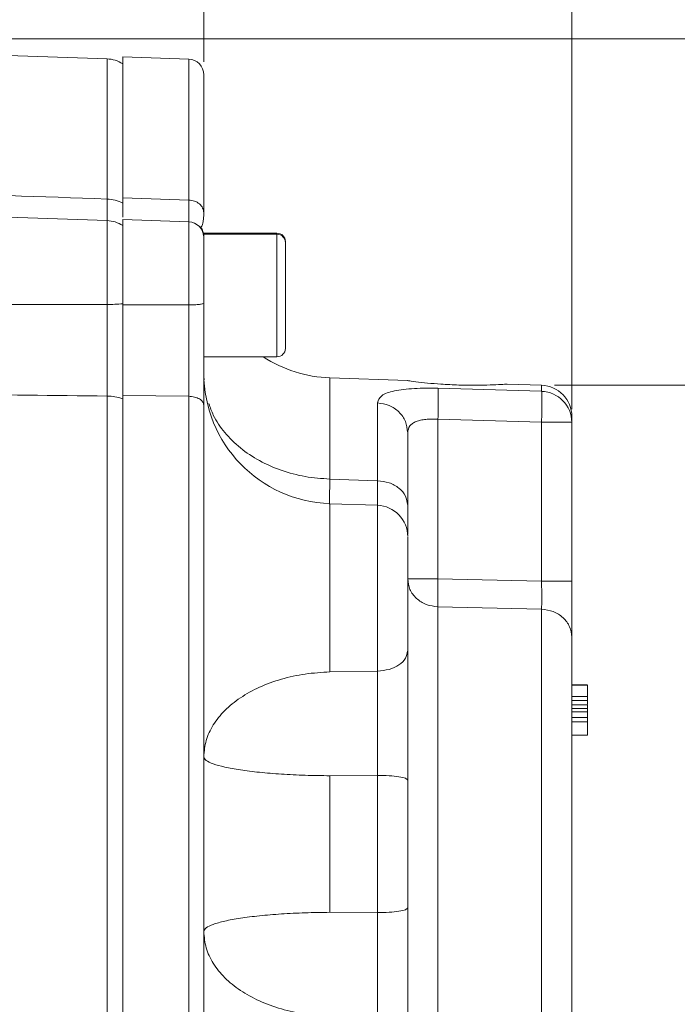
# Model space of a CAD drawing. Header units: inches. Extents: x 0.3 to 33.9, y 0.2 to 21.6.
# Tile 14 of 23: x 25.2 to 27.7, y 8.9 to 12.7. Entities that reach past the tile are written whole.
import ezdxf

# ---------------------------------------------------------------- set-up
doc = ezdxf.new("R2010")
doc.units = ezdxf.units.IN
doc.header["$MEASUREMENT"] = 0
doc.layers.add('SLD-0', color=7, linetype='Continuous', lineweight=15)
doc.styles.add('SLDTEXTSTYLE0', font='TXT', dxfattribs={"width": 0.75})
doc.dimstyles.new('SLDDIMSTYLE0', dxfattribs={"dimtxt": 0.25, "dimasz": 0.13, "dimexe": 0, "dimexo": 0.0625, "dimgap": 0.0625, "dimtad": 0, "dimtih": 1, "dimtoh": 1, "dimrnd": 1e-09, "dimzin": 12, "dimdsep": 46, "dimtxsty": 'SLDTEXTSTYLE0', "dimsah": 1, "dimcen": 0.09, "dimadec": 0, "dimazin": 3, "dimtfac": 1, "dimtofl": 0, "dimtmove": 0, "dimatfit": 3, "dimfxl": 1, "dimfrac": 2, "dimtolj": 1, "dimtzin": 12, "dimarcsym": 0})

# ---------------------------------------------------------------- blocks, each defined once
blk = doc.blocks.new('_D_6')
at = {"layer": 'SLD-0'}
for p, q in [((25.8935, 12.5166), (25.8935, 13.5957)), ((24.2195, 13.5075), (24.1687, 13.5075)), ((24.1687, 13.5075), (24.1687, 13.1106)), ((24.993, 13.5075), (25.0437, 13.5075)), ((25.0437, 13.5075), (25.0437, 13.1106)), ((23.319, 13.4707), (24.0799, 13.4707)), ((25.8935, 13.4707), (25.1325, 13.4707)), ((24.1687, 13.1106), (24.2195, 13.1106)), ((25.0437, 13.1106), (24.993, 13.1106))]:
    blk.add_line(p, q, dxfattribs=at)
for points in [[(23.319, 13.4707), (23.449, 13.4507), (23.449, 13.4907)], [(25.8935, 13.4707), (25.7635, 13.4907), (25.7635, 13.4507)]]:
    blk.add_solid(points, dxfattribs=at)
at = {"layer": 'SLD-0', "char_height": 0.25, "attachment_point": 1, "style": 'SLDTEXTSTYLE0'}
for s, insert in [('2.57', (24.1814, 13.8805, -2.4475)), ('65.4', (24.283, 13.4329, -2.4475))]:
    blk.add_mtext(s, dxfattribs=dict(at, insert=insert))
blk = doc.blocks.new('_D_7')
at = {"layer": 'SLD-0'}
for p, q in [((27.3015, 11.1869), (27.3015, 14.7768)), ((24.8311, 14.6886), (24.7803, 14.6886)), ((24.7803, 14.6886), (24.7803, 14.2917)), ((25.7893, 14.6886), (25.8401, 14.6886)), ((25.8401, 14.6886), (25.8401, 14.2917)), ((23.319, 14.6518), (24.6916, 14.6518)), ((27.3015, 14.6518), (25.9289, 14.6518)), ((24.7803, 14.2917), (24.8311, 14.2917)), ((25.8401, 14.2917), (25.7893, 14.2917))]:
    blk.add_line(p, q, dxfattribs=at)
for points in [[(23.319, 14.6518), (23.449, 14.6318), (23.449, 14.6718)], [(27.3015, 14.6518), (27.1715, 14.6718), (27.1715, 14.6318)]]:
    blk.add_solid(points, dxfattribs=at)
at = {"layer": 'SLD-0', "char_height": 0.25, "attachment_point": 1, "style": 'SLDTEXTSTYLE0'}
for s, insert in [('3.98', (24.8854, 15.0616, -2.4475)), ('101.2', (24.8946, 14.614, -2.4475))]:
    blk.add_mtext(s, dxfattribs=dict(at, insert=insert))
blk = doc.blocks.new('_D_10')
at = {"layer": 'SLD-0'}
for p, q in [((27.2357, 11.2786), (29.0613, 11.2786)), ((28.9363, 11.2786), (28.9363, 8.5626)), ((28.4572, 8.1886), (28.4064, 8.1886)), ((28.4064, 8.1886), (28.4064, 7.7917)), ((29.4154, 8.1886), (29.4662, 8.1886)), ((29.4662, 8.1886), (29.4662, 7.7917)), ((28.4064, 7.7917), (28.4572, 7.7917)), ((29.4662, 7.7917), (29.4154, 7.7917)), ((28.9363, 5.0249), (28.9363, 7.7409)), ((26.866, 5.0249), (29.0613, 5.0249))]:
    blk.add_line(p, q, dxfattribs=at)
for points in [[(28.9363, 11.2786), (28.9163, 11.1486), (28.9563, 11.1486)], [(28.9363, 5.0249), (28.9563, 5.1549), (28.9163, 5.1549)]]:
    blk.add_solid(points, dxfattribs=at)
at = {"layer": 'SLD-0', "char_height": 0.25, "attachment_point": 1, "style": 'SLDTEXTSTYLE0'}
for s, insert in [('6.25', (28.5114, 8.5616, -2.4475)), ('158.8', (28.5206, 8.114, -2.4475))]:
    blk.add_mtext(s, dxfattribs=dict(at, insert=insert))
blk = doc.blocks.new('_D_11')
at = {"layer": 'SLD-0'}
for p, q in [((23.369, 12.6045), (30.951, 12.6045)), ((30.826, 12.6045), (30.826, 9.2256)), ((30.3469, 8.8515), (30.2962, 8.8515)), ((30.2962, 8.8515), (30.2962, 8.4547)), ((31.3051, 8.8515), (31.3559, 8.8515)), ((31.3559, 8.8515), (31.3559, 8.4547)), ((30.2962, 8.4547), (30.3469, 8.4547)), ((31.3559, 8.4547), (31.3051, 8.4547)), ((30.826, 5.0249), (30.826, 8.4039)), ((26.866, 5.0249), (30.951, 5.0249))]:
    blk.add_line(p, q, dxfattribs=at)
for points in [[(30.826, 12.6045), (30.806, 12.4745), (30.846, 12.4745)], [(30.826, 5.0249), (30.846, 5.1549), (30.806, 5.1549)]]:
    blk.add_solid(points, dxfattribs=at)
at = {"layer": 'SLD-0', "char_height": 0.25, "attachment_point": 1, "style": 'SLDTEXTSTYLE0'}
for s, insert in [('7.58', (30.4012, 9.2246, -2.4475)), ('192.5', (30.4104, 8.7769, -2.4475))]:
    blk.add_mtext(s, dxfattribs=dict(at, insert=insert))

msp = doc.modelspace()

# ---------------------------------------------------------------- linework, layer by layer
at = {"color": 7, "linetype": 'Continuous', "lineweight": 15}
for p, q in [((25.5232, 12.5276), (23.319, 12.6045)), ((25.8356, 12.5266), (25.5835, 12.5354)), ((25.5835, 12.5354), (25.5835, 11.9963)), ((25.5232, 11.9086), (23.319, 11.9856)), ((25.8356, 11.9874), (25.5835, 11.9963)), ((25.5835, 11.9963), (25.5835, 11.9758)), ((25.8356, 11.904), (25.5835, 11.9128)), ((25.5835, 11.9128), (25.5835, 11.5858)), ((26.1735, 11.8604), (25.8935, 11.8604)), ((25.8935, 11.8565), (25.8935, 11.859)), ((26.1735, 11.8565), (25.8935, 11.8565)), ((25.8935, 11.3875), (25.8935, 11.8565)), ((26.2055, 11.4195), (26.2055, 11.8245)), ((25.8356, 11.5857), (25.5835, 11.5858)), ((25.8935, 11.3875), (26.1735, 11.3875)), ((25.8949, 11.2989), (25.8935, 11.3106)), ((26.6723, 11.2965), (26.376, 11.3069)), ((26.7893, 11.2668), (27.1857, 11.2553)), ((27.1857, 11.2786), (27.0543, 11.2832)), ((25.5232, 7.8117), (25.5232, 11.2374)), ((25.8356, 11.2364), (25.5835, 11.239)), ((25.5835, 11.239), (25.5835, 7.8054)), ((25.8356, 11.2364), (25.8356, 7.808)), ((26.5577, 10.9131), (26.5577, 11.2109)), ((27.3015, 11.1369), (27.3015, 11.1587)), ((26.7893, 11.1485), (26.7893, 10.5373)), ((26.7893, 11.1485), (27.1857, 11.1368)), ((27.1857, 10.5288), (27.1857, 11.1368)), ((27.3015, 11.1369), (27.3015, 10.5289)), ((26.376, 10.9195), (26.5577, 10.9131)), ((26.5577, 10.8191), (26.376, 10.8254)), ((26.7893, 10.5373), (27.1857, 10.5288)), ((26.7893, 10.4305), (27.1857, 10.4216)), ((26.376, 10.1815), (26.5577, 10.1847)), ((27.3015, 10.1327), (27.3615, 10.1327)), ((27.3615, 10.1316), (27.3015, 10.1316)), ((27.3015, 10.1311), (27.3615, 10.1311)), ((27.3615, 10.131), (27.3015, 10.131)), ((27.3015, 10.1307), (27.3615, 10.1307)), ((27.3015, 10.1302), (27.3615, 10.1302)), ((27.3015, 10.0876), (27.3615, 10.0876)), ((27.3015, 10.0725), (27.3615, 10.0725)), ((27.3015, 10.0553), (27.3615, 10.0553)), ((27.3015, 10.0553), (27.3615, 10.0553)), ((27.3015, 10.0417), (27.3615, 10.0417)), ((27.3615, 10.0285), (27.3015, 10.0285)), ((27.3615, 10.0065), (27.3015, 10.0065)), ((27.3615, 9.9901), (27.3015, 9.9901)), ((27.3015, 9.9393), (27.3615, 9.9393)), ((26.5577, 9.7855), (26.376, 9.7842)), ((26.376, 9.7842), (26.376, 9.2616)), ((26.5577, 9.2603), (26.5577, 9.7855)), ((26.376, 9.2616), (26.5577, 9.2603))]:
    msp.add_line(p, q, dxfattribs=at)
at = {"color": 8, "linetype": 'Continuous', "lineweight": 15}
for p, q in [((25.5232, 11.9912), (25.5232, 12.5276)), ((25.8356, 12.5266), (25.8356, 11.9874)), ((25.5232, 11.5875), (25.5232, 11.9086)), ((25.8356, 11.904), (25.8356, 11.5857)), ((26.1735, 11.8565), (26.1735, 11.8604)), ((26.1735, 11.3875), (26.1735, 11.8565)), ((26.376, 11.3069), (26.376, 10.9195)), ((27.1857, 11.2553), (27.1857, 11.2786)), ((26.376, 10.8254), (26.376, 10.1815)), ((26.5577, 10.1847), (26.5577, 10.8191)), ((26.7893, 10.4305), (26.7893, 8.5067)), ((27.1857, 10.4216), (27.1857, 8.5205))]:
    msp.add_line(p, q, dxfattribs=at)
at = {"color": 7, "linetype": 'Continuous', "lineweight": 15}
for centre, radius, start, end in [((25.519, 12.4076), 0.12, 57.4864, 88), ((25.8335, 12.4666), 0.06, 0, 88), ((25.5198, 11.8522), 0.139, 62.7513, 88.6213), ((25.519, 11.7887), 0.12, 57.4864, 88), ((25.8335, 11.844), 0.06, 0, 88), ((25.8335, 11.848), 0.06, 0, 36.9171), ((26.1735, 11.8284), 0.032, 0, 90), ((26.1735, 11.8245), 0.032, 0, 90), ((25.5215, 12.3745), 0.7869, 270.1195, 274.5154), ((26.1735, 11.4195), 0.032, 270, 0), ((26.3935, 11.8066), 0.5, 236.9475, 268), ((26.3935, 11.3251), 0.5, 180, 268), ((27.1815, 11.1587), 0.12, 0, 88), ((25.5207, 11.0481), 0.1893, 70.6431, 89.2618), ((27.1823, 11.1362), 0.1191, 0.3684, 88.3986), ((27.2139, 41.5836), 30.4468, 269.94676, 270.1647), ((26.5535, 10.6992), 0.12, 0, 88)]:
    msp.add_arc(centre, radius, start, end, dxfattribs=at)
for points, knots in [([(25.8935, 12.4666), (25.8935, 12.4634), (25.8935, 12.4571), (25.8935, 12.4075), (25.8935, 12.3303), (25.8935, 12.2246), (25.8935, 12.096), (25.8935, 11.9905), (25.8935, 11.9382)], [0, 0, 0, 0, 0.171594, 0.342271, 0.511803, 0.677326, 0.840122, 1, 1, 1, 1]), ([(23.319, 12.0686), (23.8047, 12.0516), (24.5395, 12.0258), (25.2742, 11.9999), (25.5232, 11.9912)], [0, 0, 0, 0, 0.661168, 1, 1, 1, 1]), ([(25.5835, 11.9963), (25.5835, 11.979), (25.5835, 11.9471), (25.5835, 11.9299), (25.5835, 11.9221)], [0, 0, 0, 0, 0.541019, 1, 1, 1, 1]), ([(25.8935, 11.9382), (25.8926, 11.9445), (25.8909, 11.9571), (25.8776, 11.9732), (25.8585, 11.9846), (25.8432, 11.9865), (25.8356, 11.9874)], [0, 0, 0, 0, 0.250001, 0.5, 0.750001, 1, 1, 1, 1]), ([(25.8817, 11.8836), (25.8831, 11.8844), (25.8869, 11.8866), (25.8903, 11.9019), (25.8931, 11.9198), (25.8934, 11.9322), (25.8935, 11.9376)], [0, 0, 0, 0, 0.19999, 0.557474, 0.808092, 1, 1, 1, 1]), ([(25.8935, 11.8426), (25.8935, 11.843), (25.8935, 11.844), (25.8935, 11.8335), (25.8935, 11.812), (25.8935, 11.7801), (25.8935, 11.7404), (25.8935, 11.6941), (25.8935, 11.6439), (25.8935, 11.6101), (25.8935, 11.5934)], [0, 0, 0, 0, 0.057744, 0.193866, 0.329989, 0.462578, 0.595166, 0.731289, 0.867412, 1, 1, 1, 1]), ([(23.319, 11.5901), (23.7081, 11.5894), (24.4429, 11.5881), (25.1776, 11.5877), (25.5232, 11.5875)], [0, 0, 0, 0, 0.5296757, 1, 1, 1, 1]), ([(25.5232, 11.2374), (25.5232, 11.2631), (25.5234, 11.3154), (25.5235, 11.4029), (25.5234, 11.495), (25.5232, 11.5563), (25.5232, 11.5875)], [0, 0, 0, 0, 0.2457241, 0.5000017, 0.7457236, 1, 1, 1, 1]), ([(25.5835, 11.59), (25.5835, 11.5613), (25.5835, 11.5031), (25.5835, 11.4163), (25.5835, 11.3319), (25.5835, 11.2694), (25.5835, 11.2358), (25.5835, 11.2267)], [0, 0, 0, 0, 0.225412, 0.457361, 0.682763, 0.914702, 1, 1, 1, 1]), ([(25.5835, 11.5858), (25.5835, 11.5533), (25.5835, 11.4932), (25.5835, 11.4054), (25.5835, 11.32), (25.5835, 11.2673), (25.5835, 11.239)], [0, 0, 0, 0, 0.266854, 0.494132, 0.728007, 1, 1, 1, 1]), ([(25.8935, 11.5934), (25.8926, 11.5924), (25.8909, 11.5904), (25.8776, 11.5879), (25.8585, 11.5861), (25.8432, 11.5858), (25.8356, 11.5857)], [0, 0, 0, 0, 0.249998, 0.5, 0.750001, 1, 1, 1, 1]), ([(25.8356, 11.5857), (25.8356, 11.5579), (25.8357, 11.5082), (25.8357, 11.4419), (25.8357, 11.3872), (25.8357, 11.3441), (25.8357, 11.3031), (25.8356, 11.2686), (25.8356, 11.2459), (25.8356, 11.2364)], [0, 0, 0, 0, 0.227167, 0.405662, 0.543405, 0.681946, 0.778223, 0.906866, 1, 1, 1, 1]), ([(25.8935, 11.5934), (25.8935, 11.5591), (25.8935, 11.4905), (25.8935, 11.3883), (25.8935, 11.2899), (25.8935, 11.2315), (25.8935, 11.2022)], [0, 0, 0, 0, 0.2500054, 0.5000378, 0.7499992, 1, 1, 1, 1]), ([(26.5577, 11.2109), (26.5608, 11.2208), (26.567, 11.2403), (26.6104, 11.2555), (26.6572, 11.263), (26.6981, 11.2663), (26.7426, 11.2677), (26.7738, 11.2671), (26.7893, 11.2668)], [0, 0, 0, 0, 0.257226, 0.510047, 0.635106, 0.757972, 0.879732, 1, 1, 1, 1]), ([(26.7495, 11.2867), (26.7333, 11.2885), (26.7008, 11.2921), (26.6739, 11.296), (26.6728, 11.2962), (26.6723, 11.2963)], [0, 0, 0, 0, 0.35894, 0.717952, 1, 1, 1, 1]), ([(27.0543, 11.2829), (27.0544, 11.2829), (27.0546, 11.2829), (27.0316, 11.2814), (26.9911, 11.2795), (26.9349, 11.2783), (26.8688, 11.2791), (26.8034, 11.2822), (26.7662, 11.2853), (26.7495, 11.2867)], [0, 0, 0, 0, 0.09841, 0.241337, 0.387506, 0.540361, 0.700343, 0.8655, 1, 1, 1, 1]), ([(26.7893, 11.2668), (26.7896, 11.263), (26.7904, 11.2553), (26.7907, 11.2273), (26.7904, 11.1905), (26.7896, 11.1625), (26.7893, 11.1485)], [0, 0, 0, 0, 0.250114, 0.5, 0.749886, 1, 1, 1, 1]), ([(25.5232, 11.2374), (25.1172, 11.2417), (24.3825, 11.2494), (23.6477, 11.2572), (23.319, 11.2607)], [0, 0, 0, 0, 0.55255, 1, 1, 1, 1]), ([(25.8935, 11.2022), (25.8926, 11.2066), (25.8909, 11.2154), (25.8776, 11.2265), (25.8585, 11.2345), (25.8432, 11.2358), (25.8356, 11.2364)], [0, 0, 0, 0, 0.249998, 0.499999, 0.750001, 1, 1, 1, 1]), ([(27.1857, 11.1368), (27.186, 11.1504), (27.1868, 11.1785), (27.187, 11.2134), (27.1869, 11.2358), (27.1864, 11.2493), (27.1859, 11.2532), (27.1857, 11.2553)], [0, 0, 0, 0, 0.241771, 0.499322, 0.700331, 0.837916, 1, 1, 1, 1]), ([(25.8935, 11.2022), (25.8935, 11.1224), (25.8935, 10.9614), (25.8935, 10.6994), (25.8935, 10.4217), (25.8935, 10.1298), (25.8935, 9.8281), (25.8935, 9.5218), (25.8935, 9.2155), (25.8935, 8.9138), (25.8935, 8.6221), (25.8935, 8.3446), (25.8935, 8.0829), (25.8935, 7.922), (25.8935, 7.8423)], [0, 0, 0, 0, 0.079937, 0.161332, 0.244098, 0.328859, 0.414198, 0.5, 0.585797, 0.671136, 0.755901, 0.838663, 0.920061, 1, 1, 1, 1]), ([(26.376, 10.9195), (26.3441, 10.9217), (26.2803, 10.9263), (26.1888, 10.951), (26.1049, 10.988), (26.0315, 11.037), (25.972, 11.0962), (25.9312, 11.1542), (25.9181, 11.1935), (25.913, 11.2085)], [0, 0, 0, 0, 0.15109, 0.30218, 0.45327, 0.60436, 0.75545, 0.90654, 1, 1, 1, 1]), ([(26.5577, 11.2109), (26.573, 11.2088), (26.6036, 11.2045), (26.6417, 11.178), (26.6683, 11.1409), (26.6717, 11.1117), (26.6735, 11.0971)], [0, 0, 0, 0, 0.25, 0.5, 0.75, 1, 1, 1, 1]), ([(26.6735, 11.0971), (26.6749, 11.1062), (26.6771, 11.1197), (26.6914, 11.1327), (26.7053, 11.14), (26.7226, 11.1451), (26.7424, 11.1481), (26.765, 11.1495), (26.7811, 11.1488), (26.7893, 11.1485)], [0, 0, 0, 0, 0.2649375, 0.3922125, 0.5168108, 0.6329755, 0.7516967, 0.8737887, 1, 1, 1, 1]), ([(26.6735, 10.8193), (26.6735, 10.8582), (26.6735, 10.9358), (26.6735, 11.0292), (26.6735, 11.0745), (26.6735, 11.0971)], [0, 0, 0, 0, 0.3332602, 0.6667562, 1, 1, 1, 1]), ([(26.3744, 10.8236), (26.3743, 10.8243), (26.3742, 10.8294), (26.3746, 10.8596), (26.3755, 10.8995), (26.376, 10.9195)], [0, 0, 0, 0, 0.073958, 0.536948, 1, 1, 1, 1]), ([(26.5577, 10.9131), (26.573, 10.9113), (26.6036, 10.9078), (26.6417, 10.886), (26.6683, 10.8554), (26.6717, 10.8314), (26.6735, 10.8193)], [0, 0, 0, 0, 0.25, 0.5, 0.75, 1, 1, 1, 1]), ([(26.6735, 10.8193), (26.6735, 10.7935), (26.6735, 10.7446), (26.6735, 10.7196), (26.6735, 10.7078)], [0, 0, 0, 0, 0.529468, 1, 1, 1, 1]), ([(26.6735, 10.2629), (26.6735, 10.2845), (26.6735, 10.3287), (26.6735, 10.4101), (26.6735, 10.4928), (26.6735, 10.5688), (26.6735, 10.633), (26.6735, 10.6779), (26.6735, 10.6997), (26.6735, 10.6971), (26.6735, 10.6964)], [0, 0, 0, 0, 0.131859, 0.270236, 0.408614, 0.540472, 0.672331, 0.810709, 0.949086, 1, 1, 1, 1]), ([(26.7893, 10.5373), (26.774, 10.5373), (26.7434, 10.5373), (26.7052, 10.5373), (26.6786, 10.5373), (26.6752, 10.5372), (26.6735, 10.5372)], [0, 0, 0, 0, 0.2500004, 0.4999997, 0.7500002, 1, 1, 1, 1]), ([(26.6735, 10.5372), (26.6752, 10.5235), (26.6786, 10.4962), (26.7052, 10.4614), (26.7434, 10.4365), (26.774, 10.4325), (26.7893, 10.4305)], [0, 0, 0, 0, 0.25, 0.5, 0.75, 1, 1, 1, 1]), ([(26.7893, 10.5373), (26.7891, 10.5263), (26.7887, 10.5044), (26.7885, 10.474), (26.7887, 10.4479), (26.7891, 10.4363), (26.7893, 10.4305)], [0, 0, 0, 0, 0.2500447, 0.4999995, 0.7499553, 1, 1, 1, 1]), ([(27.3015, 10.5289), (27.2997, 10.5289), (27.2963, 10.5289), (27.2697, 10.5289), (27.2316, 10.5288), (27.201, 10.5288), (27.1857, 10.5288)], [0, 0, 0, 0, 0.25, 0.5, 0.75, 1, 1, 1, 1]), ([(27.1857, 10.5288), (27.1859, 10.5145), (27.1863, 10.4904), (27.1864, 10.4597), (27.1862, 10.437), (27.1858, 10.4266), (27.1857, 10.4216)], [0, 0, 0, 0, 0.322494, 0.543184, 0.777778, 1, 1, 1, 1]), ([(27.3015, 10.5289), (27.3015, 10.5068), (27.3015, 10.4626), (27.3015, 10.4016), (27.3015, 10.349), (27.3015, 10.326), (27.3015, 10.3144)], [0, 0, 0, 0, 0.249845, 0.499687, 0.749639, 1, 1, 1, 1]), ([(27.3015, 10.3144), (27.2997, 10.3282), (27.2963, 10.3556), (27.2697, 10.3906), (27.2316, 10.4155), (27.201, 10.4196), (27.1857, 10.4216)], [0, 0, 0, 0, 0.2499997, 0.4999994, 0.7500001, 1, 1, 1, 1]), ([(27.3015, 10.3144), (27.3015, 10.2914), (27.3015, 10.2445), (27.3015, 10.1479), (27.3015, 10.0324), (27.3015, 9.8996), (27.3015, 9.7557), (27.3015, 9.6072), (27.3015, 9.4606), (27.3015, 9.3192), (27.3015, 9.183), (27.3015, 9.0527), (27.3015, 8.932), (27.3015, 8.8271), (27.3015, 8.7429), (27.3015, 8.6832), (27.3015, 8.6469), (27.3015, 8.6426), (27.3015, 8.6405)], [0, 0, 0, 0, 0.059446, 0.121453, 0.185292, 0.250088, 0.314884, 0.378723, 0.440729, 0.500175, 0.559621, 0.621628, 0.685467, 0.750263, 0.815059, 0.878898, 0.940904, 1, 1, 1, 1]), ([(26.5577, 10.1847), (26.573, 10.1862), (26.6036, 10.1891), (26.6417, 10.2073), (26.6683, 10.2328), (26.6717, 10.2528), (26.6735, 10.2629)], [0, 0, 0, 0, 0.25, 0.5, 0.75, 1, 1, 1, 1]), ([(26.6735, 9.7679), (26.6735, 9.8122), (26.6735, 9.9008), (26.6735, 10.0325), (26.6735, 10.157), (26.6735, 10.2276), (26.6735, 10.2629)], [0, 0, 0, 0, 0.250628, 0.501002, 0.750578, 1, 1, 1, 1]), ([(26.376, 10.1815), (26.3441, 10.1796), (26.2803, 10.1759), (26.1889, 10.1553), (26.1049, 10.1247), (26.0316, 10.0839), (25.9715, 10.0349), (25.9272, 9.9794), (25.8988, 9.9193), (25.8952, 9.8778), (25.8935, 9.857)], [0, 0, 0, 0, 0.125, 0.25, 0.375, 0.5, 0.625, 0.75, 0.875, 1, 1, 1, 1]), ([(26.5577, 9.7855), (26.5577, 9.7987), (26.5578, 9.8302), (26.5579, 9.8708), (26.558, 9.9085), (26.5581, 9.9419), (26.5581, 9.9971), (26.5581, 10.0605), (26.5579, 10.1292), (26.5577, 10.1653), (26.5577, 10.1847)], [0, 0, 0, 0, 0.0933247, 0.2222907, 0.2833684, 0.3578624, 0.4575839, 0.6774427, 0.8269252, 1, 1, 1, 1]), ([(27.3615, 10.0876), (27.3615, 10.0887), (27.3615, 10.0933), (27.3615, 10.103), (27.3615, 10.1166), (27.3615, 10.1274), (27.3615, 10.1294), (27.3615, 10.1302)], [0, 0, 0, 0, 0.04482, 0.175114, 0.424425, 0.780644, 1, 1, 1, 1]), ([(27.3615, 10.0876), (27.3615, 10.0862), (27.3615, 10.0829), (27.3615, 10.0783), (27.3615, 10.0748), (27.3615, 10.0729), (27.3615, 10.0726), (27.3615, 10.0725)], [0, 0, 0, 0, 0.191312, 0.46246, 0.755436, 0.899597, 1, 1, 1, 1]), ([(27.3615, 10.0575), (27.3615, 10.0591), (27.3615, 10.0625), (27.3615, 10.0682), (27.3615, 10.0722), (27.3615, 10.0725)], [0, 0, 0, 0, 0.43629, 0.958948, 1, 1, 1, 1]), ([(27.3615, 10.0417), (27.3615, 10.0426), (27.3615, 10.0447), (27.3615, 10.0483), (27.3615, 10.0519), (27.3615, 10.0547), (27.3615, 10.0551), (27.3615, 10.0553)], [0, 0, 0, 0, 0.104069, 0.25608, 0.507447, 0.772478, 1, 1, 1, 1]), ([(27.3615, 10.0285), (27.3615, 10.0286), (27.3615, 10.029), (27.3615, 10.0315), (27.3615, 10.0349), (27.3615, 10.0386), (27.3615, 10.0408), (27.3615, 10.0417)], [0, 0, 0, 0, 0.17705, 0.431904, 0.692916, 0.862698, 1, 1, 1, 1]), ([(27.3615, 10.0065), (27.3615, 10.0066), (27.3615, 10.0106), (27.3615, 10.0175), (27.3615, 10.0249), (27.3615, 10.0289), (27.3615, 10.0294), (27.3615, 10.0295)], [0, 0, 0, 0, 0.008209, 0.316476, 0.635135, 0.85607, 1, 1, 1, 1]), ([(27.3615, 9.9901), (27.3615, 9.9915), (27.3615, 9.9949), (27.3615, 10), (27.3615, 10.0041), (27.3615, 10.0062), (27.3615, 10.0064), (27.3615, 10.0065)], [0, 0, 0, 0, 0.170528, 0.405106, 0.725021, 0.902485, 1, 1, 1, 1]), ([(27.3615, 9.9393), (27.3615, 9.9398), (27.3615, 9.9414), (27.3615, 9.9518), (27.3615, 9.9659), (27.3615, 9.9787), (27.3615, 9.9856), (27.3615, 9.9891), (27.3615, 9.9901)], [0, 0, 0, 0, 0.144908, 0.42914, 0.737487, 0.875606, 0.96337, 1, 1, 1, 1]), ([(25.8935, 9.857), (25.8952, 9.8523), (25.8988, 9.843), (25.9272, 9.8295), (25.9715, 9.8171), (26.0316, 9.8061), (26.1049, 9.7969), (26.1889, 9.7901), (26.2803, 9.7855), (26.3441, 9.7846), (26.376, 9.7842)], [0, 0, 0, 0, 0.125, 0.25, 0.375, 0.5, 0.625, 0.75, 0.875, 1, 1, 1, 1]), ([(26.6735, 9.7679), (26.6717, 9.7701), (26.6683, 9.7746), (26.6417, 9.7804), (26.6036, 9.7845), (26.573, 9.7852), (26.5577, 9.7855)], [0, 0, 0, 0, 0.249999, 0.499999, 0.75, 1, 1, 1, 1]), ([(26.6735, 9.2781), (26.6735, 9.3598), (26.6735, 9.523), (26.6735, 9.6862), (26.6735, 9.7679)], [0, 0, 0, 0, 0.5, 1, 1, 1, 1]), ([(26.5577, 9.2603), (26.573, 9.2606), (26.6036, 9.2613), (26.6417, 9.2655), (26.6683, 9.2713), (26.6717, 9.2758), (26.6735, 9.2781)], [0, 0, 0, 0, 0.25, 0.500001, 0.75, 1, 1, 1, 1]), ([(26.6735, 8.7829), (26.6735, 8.8182), (26.6735, 8.8889), (26.6735, 9.0135), (26.6735, 9.1452), (26.6735, 9.2338), (26.6735, 9.2781)], [0, 0, 0, 0, 0.249422, 0.498998, 0.749373, 1, 1, 1, 1]), ([(26.376, 9.2616), (26.3441, 9.2612), (26.2803, 9.2603), (26.1889, 9.2556), (26.1049, 9.2487), (26.0316, 9.2394), (25.9715, 9.2283), (25.9272, 9.2157), (25.8988, 9.202), (25.8952, 9.1926), (25.8935, 9.1879)], [0, 0, 0, 0, 0.125, 0.25, 0.375, 0.5, 0.625, 0.75, 0.875, 1, 1, 1, 1]), ([(26.5577, 8.8609), (26.5577, 8.8803), (26.5579, 8.9165), (26.5581, 8.9852), (26.5581, 9.0486), (26.5581, 9.1039), (26.558, 9.1373), (26.5579, 9.175), (26.5578, 9.2156), (26.5577, 9.2471), (26.5577, 9.2603)], [0, 0, 0, 0, 0.173075, 0.322557, 0.542416, 0.642138, 0.716632, 0.777709, 0.906675, 1, 1, 1, 1]), ([(25.8935, 9.1879), (25.8952, 9.1671), (25.8988, 9.1257), (25.9272, 9.0657), (25.9715, 9.0103), (26.0316, 8.9614), (26.1049, 8.9208), (26.1889, 8.8902), (26.2803, 8.8697), (26.3441, 8.8659), (26.376, 8.864)], [0, 0, 0, 0, 0.125, 0.25, 0.375, 0.5, 0.625, 0.75, 0.875, 1, 1, 1, 1]), ([(25.2355, 8.819), (25.2195, 8.8345), (25.1874, 8.8655), (25.1281, 8.8971), (25.0649, 8.917), (25.0216, 8.9193), (25.0003, 8.9204)], [0, 0, 0, 0, 0.256761, 0.510731, 0.759485, 1, 1, 1, 1])]:
    msp.add_open_spline(points, degree=3, knots=knots, dxfattribs=at)
at = {"color": 8, "linetype": 'Continuous', "lineweight": 15}
for points, knots in [([(25.5233, 11.9036), (25.5233, 11.9031), (25.5234, 11.9008), (25.5235, 11.9139), (25.5234, 11.9422), (25.5232, 11.9747), (25.5232, 11.9912)], [0, 0, 0, 0, 0.083995, 0.392794, 0.691203, 1, 1, 1, 1]), ([(25.8356, 11.9874), (25.8356, 11.9811), (25.8356, 11.9661), (25.8357, 11.9477), (25.8357, 11.9301), (25.8357, 11.915), (25.8357, 11.9062), (25.8357, 11.9039), (25.8357, 11.9034)], [0, 0, 0, 0, 0.1458614, 0.347334, 0.4981179, 0.7150935, 0.9308184, 1, 1, 1, 1]), ([(25.8916, 11.8554), (25.8911, 11.8599), (25.8899, 11.8703), (25.8833, 11.8785), (25.8794, 11.8832)], [0, 0, 0, 0, 0.429591, 1, 1, 1, 1]), ([(26.5581, 10.8197), (26.5581, 10.8265), (26.558, 10.839), (26.5579, 10.8712), (26.5577, 10.8985), (26.5577, 10.9131)], [0, 0, 0, 0, 0.3577205, 0.6553719, 1, 1, 1, 1])]:
    msp.add_open_spline(points, degree=3, knots=knots, dxfattribs=at)

# ---------------------------------------------------------------- dimensions: what is measured, and where the dimension line sits
at = {"layer": 'SLD-0'}
for base, p2, picture, middle in [((25.8935, 13.4707), (25.8935, 12.4666), '_D_6', (24.6062, 13.4707)), ((27.3015, 14.6518), (27.3015, 11.1369), '_D_7', (25.3102, 14.6518))]:
    dim = msp.add_linear_dim(base=base, p1=(23.319, 15.9322), p2=p2, dimstyle='SLDDIMSTYLE0', dxfattribs=at)
    dim.commit()
    dim.dimension.update_dxf_attribs({"geometry": picture, "text_midpoint": middle, "dimtype": 160})
for base, p2, picture, middle in [((30.826, 12.6045), (23.319, 12.6045), '_D_11', (30.826, 8.8147)), ((28.9363, 11.2786), (27.1857, 11.2786), '_D_10', (28.9363, 8.1518))]:
    dim = msp.add_linear_dim(base=base, p1=(26.816, 5.0249), p2=p2, angle=90, dimstyle='SLDDIMSTYLE0', dxfattribs=at)
    dim.commit()
    dim.dimension.update_dxf_attribs({"geometry": picture, "text_midpoint": middle, "dimtype": 160})

doc.saveas('drawing.dxf')
